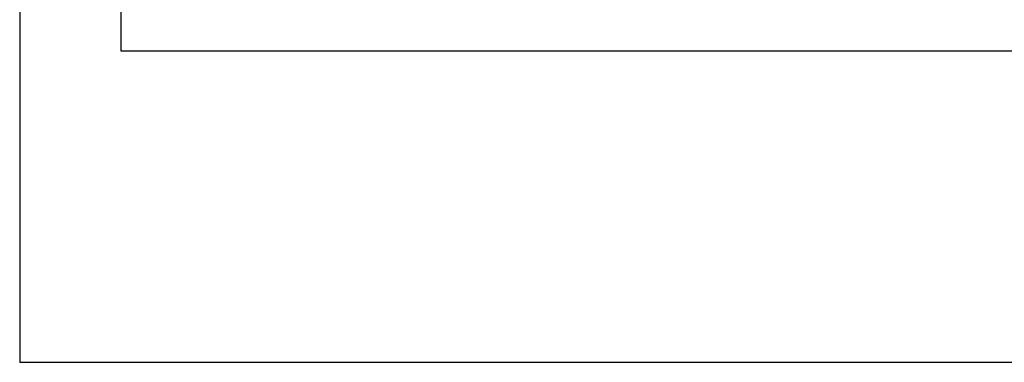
# Model space of a CAD drawing. Header units: millimetres. Extents: x -155361 to 49141, y -33787 to 6941.
# Tile 27 of 44: x -25016 to -24136, y 4367 to 4674. Entities that reach past the tile are written whole.
import ezdxf

# ---------------------------------------------------------------- set-up
doc = ezdxf.new("R2010")
doc.units = ezdxf.units.MM

msp = doc.modelspace()

# ---------------------------------------------------------------- linework, layer by layer
for p, q in [((-25016.26, 6928.09), (-25016.26, 4367.3)), ((-24925.86, 4836.21), (-24925.86, 4646.21)), ((-24925.86, 4646.21), (-24870.86, 4646.21)), ((-24870.86, 4646.21), (-23287.64, 4646.21)), ((-24041.42, 4367.3), (-25016.26, 4367.3))]:
    msp.add_line(p, q)

doc.saveas('drawing.dxf')
